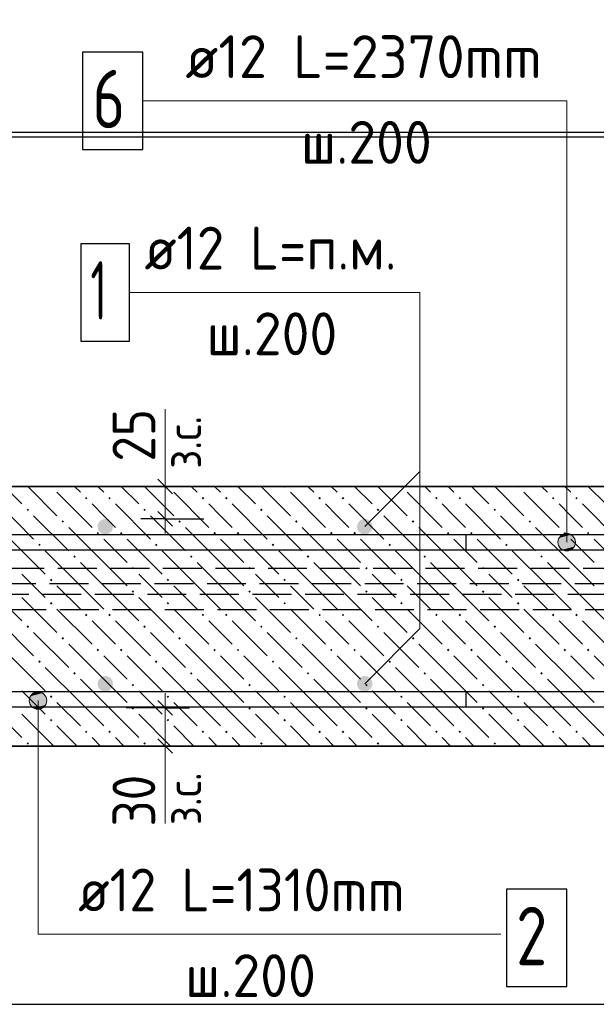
# Model space of a CAD drawing. Header units: millimetres. Extents: x 0 to 50400, y 0 to 35640.
# Tile 4 of 40: x 9207 to 12764, y 3134 to 9202. Entities that reach past the tile are written whole.
import ezdxf

# ---------------------------------------------------------------- set-up
doc = ezdxf.new("R2010")
doc.units = ezdxf.units.MM
doc.linetypes.add('______2', pattern=[324, 240, -84])
for name, color, linetype, lineweight in [('Standard', 7, 'Continuous', 25), ('ЖБ Перекрытие нижний уровень с отделкой', 7, 'Continuous', 35), ('Размерная линия_ общее', 7, 'Continuous', 13)]:
    doc.layers.add(name, color=color, linetype=linetype, lineweight=lineweight)
doc.layers.add('Обрамление П-обр. равн.', color=7, linetype='Continuous', lineweight=25, true_color=0x5f1e0f)
doc.layers.add('Фоновоя арматура Х1', color=7, linetype='Continuous', lineweight=18, true_color=0x656565)
doc.layers.add('Стена фоновая арматура Х1', color=7, linetype='______2', true_color=0xa0a0a0)
doc.styles.add('ISOCPEUR', font='txt')

msp = doc.modelspace()

# ---------------------------------------------------------------- hatches: boundary and pattern name
at = {"layer": 'Standard', "linetype": 'Continuous', "lineweight": 13, "transparency": 33554687}
for points in [[(12527.1, 5981.7), (12635.1, 5981.7), (12627.5, 6008.7)], [(12527.1, 5981.7), (12627.5, 6008.7), (12534.6, 6008.7)], [(12534.6, 6008.7), (12627.5, 6008.7), (12608.1, 6028.1)], [(12534.6, 6008.7), (12608.1, 6028.1), (12554.1, 6028.1)], [(12554.1, 6028.1), (12608.1, 6028.1), (12581.1, 6035.7)], [(12534.6, 5954.7), (12635.1, 5981.7), (12527.1, 5981.7)], [(12534.6, 5954.7), (12627.5, 5954.7), (12635.1, 5981.7)], [(12554.1, 5935.3), (12627.5, 5954.7), (12534.6, 5954.7)], [(12554.1, 5935.3), (12608.1, 5935.3), (12627.5, 5954.7)], [(12608.1, 5935.3), (12554.1, 5935.3), (12581.1, 5927.7)], [(9347.5, 5052.2), (9293.5, 5052.2), (9274.1, 5032.7)], [(9347.5, 5052.2), (9274.1, 5032.7), (9367, 5032.7)], [(9293.5, 5052.2), (9347.5, 5052.2), (9320.5, 5059.7)], [(9367, 5032.7), (9274.1, 5032.7), (9266.5, 5005.7)], [(9367, 5032.7), (9266.5, 5005.7), (9374.5, 5005.7)], [(9374.5, 5005.7), (9266.5, 5005.7), (9274.1, 4978.7)], [(9374.5, 5005.7), (9274.1, 4978.7), (9367, 4978.7)], [(9367, 4978.7), (9274.1, 4978.7), (9293.5, 4959.3)], [(9367, 4978.7), (9293.5, 4959.3), (9347.5, 4959.3)], [(9347.5, 4959.3), (9293.5, 4959.3), (9320.5, 4951.7)]]:
    msp.add_hatch(color=7, dxfattribs=at).paths.add_polyline_path(points)
at = {"layer": 'ЖБ Перекрытие нижний уровень с отделкой', "linetype": 'Continuous', "lineweight": 18, "transparency": 33554687}
for points in [[(9393.7, 6325.4), (9394, 6325.7), (9408.9, 6325.7), (9409.3, 6325.4), (9401.5, 6317.6)], [(10113.7, 6325.4), (10114, 6325.7), (10128.9, 6325.7), (10129.3, 6325.4), (10121.5, 6317.6)], [(10833.7, 6325.4), (10834, 6325.7), (10848.9, 6325.7), (10849.3, 6325.4), (10841.5, 6317.6)], [(11553.7, 6325.4), (11554, 6325.7), (11568.9, 6325.7), (11569.3, 6325.4), (11561.5, 6317.6)], [(12273.7, 6325.4), (12274, 6325.7), (12288.9, 6325.7), (12289.3, 6325.4), (12281.5, 6317.6)], [(9609.7, 6253.4), (9617.5, 6261.2), (9625.3, 6253.4), (9617.5, 6245.6)], [(9753.7, 6253.4), (9761.5, 6261.2), (9769.3, 6253.4), (9761.5, 6245.6)], [(10329.7, 6253.4), (10337.5, 6261.2), (10345.3, 6253.4), (10337.5, 6245.6)], [(10473.7, 6253.4), (10481.5, 6261.2), (10489.3, 6253.4), (10481.5, 6245.6)], [(11049.7, 6253.4), (11057.5, 6261.2), (11065.3, 6253.4), (11057.5, 6245.6)], [(11193.7, 6253.4), (11201.5, 6261.2), (11209.3, 6253.4), (11201.5, 6245.6)], [(11769.7, 6253.4), (11777.5, 6261.2), (11785.3, 6253.4), (11777.5, 6245.6)], [(11913.7, 6253.4), (11921.5, 6261.2), (11929.3, 6253.4), (11921.5, 6245.6)], [(12489.7, 6253.4), (12497.5, 6261.2), (12505.3, 6253.4), (12497.5, 6245.6)], [(12633.7, 6253.4), (12641.5, 6261.2), (12649.3, 6253.4), (12641.5, 6245.6)], [(9249.7, 6181.4), (9257.5, 6189.2), (9265.3, 6181.4), (9257.5, 6173.6)], [(9969.7, 6181.4), (9977.5, 6189.2), (9985.3, 6181.4), (9977.5, 6173.6)], [(10689.7, 6181.4), (10697.5, 6189.2), (10705.3, 6181.4), (10697.5, 6173.6)], [(11409.7, 6181.4), (11417.5, 6189.2), (11425.3, 6181.4), (11417.5, 6173.6)], [(12129.7, 6181.4), (12137.5, 6189.2), (12145.3, 6181.4), (12137.5, 6173.6)], [(9465.7, 6109.4), (9473.5, 6117.2), (9481.3, 6109.4), (9473.5, 6101.6)], [(10185.7, 6109.4), (10193.5, 6117.2), (10201.3, 6109.4), (10193.5, 6101.6)], [(10905.7, 6109.4), (10913.5, 6117.2), (10921.3, 6109.4), (10913.5, 6101.6)], [(11625.7, 6109.4), (11633.5, 6117.2), (11641.3, 6109.4), (11633.5, 6101.6)], [(12345.7, 6109.4), (12353.5, 6117.2), (12361.3, 6109.4), (12353.5, 6101.6)], [(9681.7, 6037.4), (9689.5, 6045.2), (9697.3, 6037.4), (9689.5, 6029.6)], [(9825.7, 6037.4), (9833.5, 6045.2), (9841.3, 6037.4), (9833.5, 6029.6)], [(10401.7, 6037.4), (10409.5, 6045.2), (10417.3, 6037.4), (10409.5, 6029.6)], [(10545.7, 6037.4), (10553.5, 6045.2), (10561.3, 6037.4), (10553.5, 6029.6)], [(11121.7, 6037.4), (11129.5, 6045.2), (11137.3, 6037.4), (11129.5, 6029.6)], [(11265.7, 6037.4), (11273.5, 6045.2), (11281.3, 6037.4), (11273.5, 6029.6)], [(11841.7, 6037.4), (11849.5, 6045.2), (11857.3, 6037.4), (11849.5, 6029.6)], [(11985.7, 6037.4), (11993.5, 6045.2), (12001.3, 6037.4), (11993.5, 6029.6)], [(12561.7, 6037.4), (12569.5, 6045.2), (12577.3, 6037.4), (12569.5, 6029.6)], [(12705.7, 6037.4), (12713.5, 6045.2), (12721.3, 6037.4), (12713.5, 6029.6)], [(9321.7, 5965.4), (9329.5, 5973.2), (9337.3, 5965.4), (9329.5, 5957.6)], [(10041.7, 5965.4), (10049.5, 5973.2), (10057.3, 5965.4), (10049.5, 5957.6)], [(10761.7, 5965.4), (10769.5, 5973.2), (10777.3, 5965.4), (10769.5, 5957.6)], [(11481.7, 5965.4), (11489.5, 5973.2), (11497.3, 5965.4), (11489.5, 5957.6)], [(12201.7, 5965.4), (12209.5, 5973.2), (12217.3, 5965.4), (12209.5, 5957.6)], [(9537.7, 5893.4), (9545.5, 5901.2), (9553.3, 5893.4), (9545.5, 5885.6)], [(10257.7, 5893.4), (10265.5, 5901.2), (10273.3, 5893.4), (10265.5, 5885.6)], [(10977.7, 5893.4), (10985.5, 5901.2), (10993.3, 5893.4), (10985.5, 5885.6)], [(11697.7, 5893.4), (11705.5, 5901.2), (11713.3, 5893.4), (11705.5, 5885.6)], [(12417.7, 5893.4), (12425.5, 5901.2), (12433.3, 5893.4), (12425.5, 5885.6)], [(9897.7, 5821.4), (9905.5, 5829.2), (9913.3, 5821.4), (9905.5, 5813.6)], [(10617.7, 5821.4), (10625.5, 5829.2), (10633.3, 5821.4), (10625.5, 5813.6)], [(11337.7, 5821.4), (11345.5, 5829.2), (11353.3, 5821.4), (11345.5, 5813.6)], [(12057.7, 5821.4), (12065.5, 5829.2), (12073.3, 5821.4), (12065.5, 5813.6)], [(9393.7, 5749.4), (9401.5, 5757.2), (9409.3, 5749.4), (9401.5, 5741.6)], [(10113.7, 5749.4), (10121.5, 5757.2), (10129.3, 5749.4), (10121.5, 5741.6)], [(10833.7, 5749.4), (10841.5, 5757.2), (10849.3, 5749.4), (10841.5, 5741.6)], [(11553.7, 5749.4), (11561.5, 5757.2), (11569.3, 5749.4), (11561.5, 5741.6)], [(12273.7, 5749.4), (12281.5, 5757.2), (12289.3, 5749.4), (12281.5, 5741.6)], [(9897.7, 5677.4), (9905.5, 5685.2), (9913.3, 5677.4), (9905.5, 5669.6)], [(10617.7, 5677.4), (10625.5, 5685.2), (10633.3, 5677.4), (10625.5, 5669.6)], [(11337.7, 5677.4), (11345.5, 5685.2), (11353.3, 5677.4), (11345.5, 5669.6)], [(12057.7, 5677.4), (12065.5, 5685.2), (12073.3, 5677.4), (12065.5, 5669.6)], [(9393.7, 5605.4), (9401.5, 5613.2), (9409.3, 5605.4), (9401.5, 5597.6)], [(10113.7, 5605.4), (10121.5, 5613.2), (10129.3, 5605.4), (10121.5, 5597.6)], [(10833.7, 5605.4), (10841.5, 5613.2), (10849.3, 5605.4), (10841.5, 5597.6)], [(11553.7, 5605.4), (11561.5, 5613.2), (11569.3, 5605.4), (11561.5, 5597.6)], [(12273.7, 5605.4), (12281.5, 5613.2), (12289.3, 5605.4), (12281.5, 5597.6)], [(9609.7, 5533.4), (9617.5, 5541.2), (9625.3, 5533.4), (9617.5, 5525.6)], [(9753.7, 5533.4), (9761.5, 5541.2), (9769.3, 5533.4), (9761.5, 5525.6)], [(10329.7, 5533.4), (10337.5, 5541.2), (10345.3, 5533.4), (10337.5, 5525.6)], [(10473.7, 5533.4), (10481.5, 5541.2), (10489.3, 5533.4), (10481.5, 5525.6)], [(11049.7, 5533.4), (11057.5, 5541.2), (11065.3, 5533.4), (11057.5, 5525.6)], [(11193.7, 5533.4), (11201.5, 5541.2), (11209.3, 5533.4), (11201.5, 5525.6)], [(11769.7, 5533.4), (11777.5, 5541.2), (11785.3, 5533.4), (11777.5, 5525.6)], [(11913.7, 5533.4), (11921.5, 5541.2), (11929.3, 5533.4), (11921.5, 5525.6)], [(12489.7, 5533.4), (12497.5, 5541.2), (12505.3, 5533.4), (12497.5, 5525.6)], [(12633.7, 5533.4), (12641.5, 5541.2), (12649.3, 5533.4), (12641.5, 5525.6)], [(9249.7, 5461.4), (9257.5, 5469.2), (9265.3, 5461.4), (9257.5, 5453.6)], [(9969.7, 5461.4), (9977.5, 5469.2), (9985.3, 5461.4), (9977.5, 5453.6)], [(10689.7, 5461.4), (10697.5, 5469.2), (10705.3, 5461.4), (10697.5, 5453.6)], [(11409.7, 5461.4), (11417.5, 5469.2), (11425.3, 5461.4), (11417.5, 5453.6)], [(12129.7, 5461.4), (12137.5, 5469.2), (12145.3, 5461.4), (12137.5, 5453.6)], [(9465.7, 5389.4), (9473.5, 5397.2), (9481.3, 5389.4), (9473.5, 5381.6)], [(10185.7, 5389.4), (10193.5, 5397.2), (10201.3, 5389.4), (10193.5, 5381.6)], [(10905.7, 5389.4), (10913.5, 5397.2), (10921.3, 5389.4), (10913.5, 5381.6)], [(11625.7, 5389.4), (11633.5, 5397.2), (11641.3, 5389.4), (11633.5, 5381.6)], [(12345.7, 5389.4), (12353.5, 5397.2), (12361.3, 5389.4), (12353.5, 5381.6)], [(9681.7, 5317.4), (9689.5, 5325.2), (9697.3, 5317.4), (9689.5, 5309.6)], [(9825.7, 5317.4), (9833.5, 5325.2), (9841.3, 5317.4), (9833.5, 5309.6)], [(10401.7, 5317.4), (10409.5, 5325.2), (10417.3, 5317.4), (10409.5, 5309.6)], [(10545.7, 5317.4), (10553.5, 5325.2), (10561.3, 5317.4), (10553.5, 5309.6)], [(11121.7, 5317.4), (11129.5, 5325.2), (11137.3, 5317.4), (11129.5, 5309.6)], [(11265.7, 5317.4), (11273.5, 5325.2), (11281.3, 5317.4), (11273.5, 5309.6)], [(11841.7, 5317.4), (11849.5, 5325.2), (11857.3, 5317.4), (11849.5, 5309.6)], [(11985.7, 5317.4), (11993.5, 5325.2), (12001.3, 5317.4), (11993.5, 5309.6)], [(12561.7, 5317.4), (12569.5, 5325.2), (12577.3, 5317.4), (12569.5, 5309.6)], [(12705.7, 5317.4), (12713.5, 5325.2), (12721.3, 5317.4), (12713.5, 5309.6)], [(9321.7, 5245.4), (9329.5, 5253.2), (9337.3, 5245.4), (9329.5, 5237.6)], [(10041.7, 5245.4), (10049.5, 5253.2), (10057.3, 5245.4), (10049.5, 5237.6)], [(10761.7, 5245.4), (10769.5, 5253.2), (10777.3, 5245.4), (10769.5, 5237.6)], [(11481.7, 5245.4), (11489.5, 5253.2), (11497.3, 5245.4), (11489.5, 5237.6)], [(12201.7, 5245.4), (12209.5, 5253.2), (12217.3, 5245.4), (12209.5, 5237.6)], [(9537.7, 5173.4), (9545.5, 5181.2), (9553.3, 5173.4), (9545.5, 5165.6)], [(10257.7, 5173.4), (10265.5, 5181.2), (10273.3, 5173.4), (10265.5, 5165.6)], [(10977.7, 5173.4), (10985.5, 5181.2), (10993.3, 5173.4), (10985.5, 5165.6)], [(11697.7, 5173.4), (11705.5, 5181.2), (11713.3, 5173.4), (11705.5, 5165.6)], [(12417.7, 5173.4), (12425.5, 5181.2), (12433.3, 5173.4), (12425.5, 5165.6)], [(9897.7, 5101.4), (9905.5, 5109.2), (9913.3, 5101.4), (9905.5, 5093.6)], [(10617.7, 5101.4), (10625.5, 5109.2), (10633.3, 5101.4), (10625.5, 5093.6)], [(11337.7, 5101.4), (11345.5, 5109.2), (11353.3, 5101.4), (11345.5, 5093.6)], [(12057.7, 5101.4), (12065.5, 5109.2), (12073.3, 5101.4), (12065.5, 5093.6)], [(9393.7, 5029.4), (9401.5, 5037.2), (9409.3, 5029.4), (9401.5, 5021.6)], [(10113.7, 5029.4), (10121.5, 5037.2), (10129.3, 5029.4), (10121.5, 5021.6)], [(10833.7, 5029.4), (10841.5, 5037.2), (10849.3, 5029.4), (10841.5, 5021.6)], [(11553.7, 5029.4), (11561.5, 5037.2), (11569.3, 5029.4), (11561.5, 5021.6)], [(12273.7, 5029.4), (12281.5, 5037.2), (12289.3, 5029.4), (12281.5, 5021.6)], [(9897.7, 4957.4), (9905.5, 4965.2), (9913.3, 4957.4), (9905.5, 4949.6)], [(10617.7, 4957.4), (10625.5, 4965.2), (10633.3, 4957.4), (10625.5, 4949.6)], [(11337.7, 4957.4), (11345.5, 4965.2), (11353.3, 4957.4), (11345.5, 4949.6)], [(12057.7, 4957.4), (12065.5, 4965.2), (12073.3, 4957.4), (12065.5, 4949.6)], [(9393.7, 4885.4), (9401.5, 4893.2), (9409.3, 4885.4), (9401.5, 4877.6)], [(10113.7, 4885.4), (10121.5, 4893.2), (10129.3, 4885.4), (10121.5, 4877.6)], [(10833.7, 4885.4), (10841.5, 4893.2), (10849.3, 4885.4), (10841.5, 4877.6)], [(11553.7, 4885.4), (11561.5, 4893.2), (11569.3, 4885.4), (11561.5, 4877.6)], [(12273.7, 4885.4), (12281.5, 4893.2), (12289.3, 4885.4), (12281.5, 4877.6)], [(9609.7, 4813.4), (9617.5, 4821.2), (9625.3, 4813.4), (9617.5, 4805.6)], [(9753.7, 4813.4), (9761.5, 4821.2), (9769.3, 4813.4), (9761.5, 4805.6)], [(10329.7, 4813.4), (10337.5, 4821.2), (10345.3, 4813.4), (10337.5, 4805.6)], [(10473.7, 4813.4), (10481.5, 4821.2), (10489.3, 4813.4), (10481.5, 4805.6)], [(11049.7, 4813.4), (11057.5, 4821.2), (11065.3, 4813.4), (11057.5, 4805.6)], [(11193.7, 4813.4), (11201.5, 4821.2), (11209.3, 4813.4), (11201.5, 4805.6)], [(11769.7, 4813.4), (11777.5, 4821.2), (11785.3, 4813.4), (11777.5, 4805.6)], [(11913.7, 4813.4), (11921.5, 4821.2), (11929.3, 4813.4), (11921.5, 4805.6)], [(12489.7, 4813.4), (12497.5, 4821.2), (12505.3, 4813.4), (12497.5, 4805.6)], [(12633.7, 4813.4), (12641.5, 4821.2), (12649.3, 4813.4), (12641.5, 4805.6)], [(9249.7, 4741.4), (9257.5, 4749.2), (9265.3, 4741.4), (9257.5, 4733.6)], [(9969.7, 4741.4), (9977.5, 4749.2), (9985.3, 4741.4), (9977.5, 4733.6)], [(10689.7, 4741.4), (10697.5, 4749.2), (10705.3, 4741.4), (10697.5, 4733.6)], [(11409.7, 4741.4), (11417.5, 4749.2), (11425.3, 4741.4), (11417.5, 4733.6)], [(12129.7, 4741.4), (12137.5, 4749.2), (12145.3, 4741.4), (12137.5, 4733.6)]]:
    msp.add_hatch(color=7, dxfattribs=at).paths.add_polyline_path(points, flags=16)
at = {"layer": 'Фоновоя арматура Х1', "linetype": 'Continuous', "lineweight": 18, "transparency": 33554687}
for points in [[(9783.1, 6077.7), (9779.5, 6096.1), (9769.1, 6111.7), (9753.5, 6122.1), (9735.1, 6125.7), (9716.8, 6122.1), (9701.2, 6111.7), (9690.8, 6096.1), (9687.1, 6077.7), (9690.8, 6059.3), (9701.2, 6043.8), (9716.8, 6033.4), (9735.1, 6029.7), (9753.5, 6033.4), (9769.1, 6043.8), (9779.5, 6059.3)], [(11383.1, 6077.7), (11379.5, 6096.1), (11369.1, 6111.7), (11353.5, 6122.1), (11335.1, 6125.7), (11316.8, 6122.1), (11301.2, 6111.7), (11290.8, 6096.1), (11287.1, 6077.7), (11290.8, 6059.3), (11301.2, 6043.8), (11316.8, 6033.4), (11335.1, 6029.7), (11353.5, 6033.4), (11369.1, 6043.8), (11379.5, 6059.3)], [(9783.1, 5109.7), (9779.5, 5128.1), (9769.1, 5143.7), (9753.5, 5154.1), (9735.1, 5157.7), (9716.8, 5154.1), (9701.2, 5143.7), (9690.8, 5128.1), (9687.1, 5109.7), (9690.8, 5091.3), (9701.2, 5075.8), (9716.8, 5065.4), (9735.1, 5061.7), (9753.5, 5065.4), (9769.1, 5075.8), (9779.5, 5091.3)], [(11383.1, 5109.7), (11379.5, 5128.1), (11369.1, 5143.7), (11353.5, 5154.1), (11335.1, 5157.7), (11316.8, 5154.1), (11301.2, 5143.7), (11290.8, 5128.1), (11287.1, 5109.7), (11290.8, 5091.3), (11301.2, 5075.8), (11316.8, 5065.4), (11335.1, 5061.7), (11353.5, 5065.4), (11369.1, 5075.8), (11379.5, 5091.3)]]:
    msp.add_hatch(color=7, dxfattribs=at).paths.add_polyline_path(points)

# ---------------------------------------------------------------- linework, layer by layer
at = {"layer": 'Standard', "color": 7, "linetype": 'Continuous', "lineweight": 13, "transparency": 33554687}
for p, q in [((10103.8, 6325.7), (10103.8, 6802.6)), ((12581.1, 6035.7), (12581.1, 6035.7)), ((12527.1, 5981.7), (12527.1, 5981.7)), ((12635.1, 5981.7), (12635.1, 5981.7)), ((12581.1, 5927.7), (12581.1, 5927.7)), ((9320.5, 5059.7), (9320.5, 5059.7)), ((9266.5, 5005.7), (9266.5, 5005.7)), ((9374.5, 5005.7), (9374.5, 5005.7)), ((9320.5, 4951.7), (9320.5, 4951.7)), ((10103.8, 4725.7), (10103.8, 4248.8))]:
    msp.add_line(p, q, dxfattribs=at)
at = {"layer": 'Standard', "color": 254, "linetype": 'Continuous', "lineweight": -3, "true_color": 0xc4c4ff, "transparency": 33554687}
for points in [[(5250.9, 8509.9), (15359.9, 8509.9), (15359.9, 14101.9), (5250.9, 14101.9), (5250.9, 8509.9)], [(6023.1, 3133.7), (21844.1, 3133.7), (21844.1, 8477.7), (6023.1, 8477.7), (6023.1, 3133.7)]]:
    msp.add_lwpolyline(points, dxfattribs=at)
at = {"layer": 'Standard', "color": 7, "linetype": 'Continuous', "lineweight": 13, "transparency": 33554687}
for points in [[(12581.1, 5981.7), (12581.1, 8701.7), (9967.1, 8701.7)], [(11335.1, 6077.7), (11674.5, 6417.1), (11674.5, 7521.7), (9884.4, 7521.7)], [(11335.1, 5109.7), (11674.5, 5449.1), (11674.5, 6577.1)], [(9320.5, 5005.7), (9320.5, 3565.7), (12174.5, 3565.7)]]:
    msp.add_lwpolyline(points, dxfattribs=at)
for centre in [(12581.1, 5981.7), (9320.5, 5005.7)]:
    msp.add_circle(centre, 54, dxfattribs=at)
at = {"layer": 'ЖБ Перекрытие нижний уровень с отделкой', "color": 7, "linetype": 'Continuous', "lineweight": 35, "transparency": 33554687}
for p, q in [((14823.1, 6325.7), (6823.1, 6325.7)), ((8823.1, 4725.7), (16423.1, 4725.7))]:
    msp.add_line(p, q, dxfattribs=at)
at = {"layer": 'ЖБ Перекрытие нижний уровень с отделкой', "color": 9, "linetype": 'Continuous', "lineweight": 18, "true_color": 0xc7c7c7, "transparency": 33554687}
for p, q in [((9113.1, 6325.7), (9221.5, 6217.4)), ((9257.1, 6325.7), (9437.5, 6145.4)), ((9545.1, 6325.7), (9581.5, 6289.4)), ((9689.1, 6325.7), (9725.5, 6289.4)), ((9833.1, 6325.7), (9941.5, 6217.4)), ((9977.1, 6325.7), (10157.5, 6145.4)), ((10265.1, 6325.7), (10301.5, 6289.4)), ((10409.1, 6325.7), (10445.5, 6289.4)), ((10553.1, 6325.7), (10661.5, 6217.4)), ((10697.1, 6325.7), (10877.5, 6145.4)), ((10985.1, 6325.7), (11021.5, 6289.4)), ((11129.1, 6325.7), (11165.5, 6289.4)), ((11273.1, 6325.7), (11381.5, 6217.4)), ((11417.1, 6325.7), (11597.5, 6145.4)), ((11705.1, 6325.7), (11741.5, 6289.4)), ((11849.1, 6325.7), (11885.5, 6289.4)), ((11993.1, 6325.7), (12101.5, 6217.4)), ((12137.1, 6325.7), (12317.5, 6145.4)), ((12425.1, 6325.7), (12461.5, 6289.4)), ((12569.1, 6325.7), (12605.5, 6289.4)), ((12713.1, 6325.7), (12821.5, 6217.4)), ((9437.5, 6289.4), (9653.5, 6073.4)), ((10157.5, 6289.4), (10373.5, 6073.4)), ((10877.5, 6289.4), (11093.5, 6073.4)), ((11597.5, 6289.4), (11813.5, 6073.4)), ((12317.5, 6289.4), (12533.5, 6073.4)), ((9077.5, 6217.4), (9293.5, 6001.4)), ((9725.5, 6145.4), (9653.5, 6217.4)), ((9797.5, 6217.4), (10013.5, 6001.4)), ((10445.5, 6145.4), (10373.5, 6217.4)), ((10517.5, 6217.4), (10733.5, 6001.4)), ((11165.5, 6145.4), (11093.5, 6217.4)), ((11237.5, 6217.4), (11453.5, 6001.4)), ((11885.5, 6145.4), (11813.5, 6217.4)), ((11957.5, 6217.4), (12173.5, 6001.4)), ((12605.5, 6145.4), (12533.5, 6217.4)), ((12677.5, 6217.4), (12893.5, 6001.4)), ((9293.5, 6145.4), (9509.5, 5929.4)), ((9797.5, 6073.4), (9725.5, 6145.4)), ((10013.5, 6145.4), (10229.5, 5929.4)), ((10517.5, 6073.4), (10445.5, 6145.4)), ((10733.5, 6145.4), (10949.5, 5929.4)), ((11237.5, 6073.4), (11165.5, 6145.4)), ((11453.5, 6145.4), (11669.5, 5929.4)), ((11957.5, 6073.4), (11885.5, 6145.4)), ((12173.5, 6145.4), (12389.5, 5929.4)), ((12677.5, 6073.4), (12605.5, 6145.4)), ((9725.5, 5857.4), (9509.5, 6073.4)), ((10445.5, 5857.4), (10229.5, 6073.4)), ((11165.5, 5857.4), (10949.5, 6073.4)), ((11885.5, 5857.4), (11669.5, 6073.4)), ((12605.5, 5857.4), (12389.5, 6073.4)), ((9149.5, 6001.4), (9365.5, 5785.4)), ((9725.5, 6001.4), (9869.5, 5857.4)), ((9869.5, 6001.4), (10085.5, 5785.4)), ((10445.5, 6001.4), (10589.5, 5857.4)), ((10589.5, 6001.4), (10805.5, 5785.4)), ((11165.5, 6001.4), (11309.5, 5857.4)), ((11309.5, 6001.4), (11525.5, 5785.4)), ((11885.5, 6001.4), (12029.5, 5857.4)), ((12029.5, 6001.4), (12245.5, 5785.4)), ((12605.5, 6001.4), (12749.5, 5857.4)), ((12749.5, 6001.4), (12965.5, 5785.4)), ((9581.5, 5713.4), (9365.5, 5929.4)), ((10301.5, 5713.4), (10085.5, 5929.4)), ((11021.5, 5713.4), (10805.5, 5929.4)), ((11741.5, 5713.4), (11525.5, 5929.4)), ((12461.5, 5713.4), (12245.5, 5929.4)), ((9581.5, 5857.4), (9725.5, 5713.4)), ((9725.5, 5857.4), (9869.5, 5713.4)), ((10301.5, 5857.4), (10445.5, 5713.4)), ((10445.5, 5857.4), (10589.5, 5713.4)), ((11021.5, 5857.4), (11165.5, 5713.4)), ((11165.5, 5857.4), (11309.5, 5713.4)), ((11741.5, 5857.4), (11885.5, 5713.4)), ((11885.5, 5857.4), (12029.5, 5713.4)), ((12461.5, 5857.4), (12605.5, 5713.4)), ((12605.5, 5857.4), (12749.5, 5713.4)), ((9293.5, 5713.4), (9221.5, 5785.4)), ((10013.5, 5713.4), (9941.5, 5785.4)), ((10733.5, 5713.4), (10661.5, 5785.4)), ((11453.5, 5713.4), (11381.5, 5785.4)), ((12173.5, 5713.4), (12101.5, 5785.4)), ((9005.5, 5713.4), (9221.5, 5497.4)), ((9365.5, 5641.4), (9293.5, 5713.4)), ((9437.5, 5713.4), (9581.5, 5569.4)), ((9581.5, 5713.4), (9725.5, 5569.4)), ((9725.5, 5713.4), (9941.5, 5497.4)), ((10085.5, 5641.4), (10013.5, 5713.4)), ((10157.5, 5713.4), (10301.5, 5569.4)), ((10301.5, 5713.4), (10445.5, 5569.4)), ((10445.5, 5713.4), (10661.5, 5497.4)), ((10805.5, 5641.4), (10733.5, 5713.4)), ((10877.5, 5713.4), (11021.5, 5569.4)), ((11021.5, 5713.4), (11165.5, 5569.4)), ((11165.5, 5713.4), (11381.5, 5497.4)), ((11525.5, 5641.4), (11453.5, 5713.4)), ((11597.5, 5713.4), (11741.5, 5569.4)), ((11741.5, 5713.4), (11885.5, 5569.4)), ((11885.5, 5713.4), (12101.5, 5497.4)), ((12245.5, 5641.4), (12173.5, 5713.4)), ((12317.5, 5713.4), (12461.5, 5569.4)), ((12461.5, 5713.4), (12605.5, 5569.4)), ((12605.5, 5713.4), (12821.5, 5497.4)), ((9221.5, 5641.4), (9437.5, 5425.4)), ((9941.5, 5641.4), (10157.5, 5425.4)), ((10661.5, 5641.4), (10877.5, 5425.4)), ((11381.5, 5641.4), (11597.5, 5425.4)), ((12101.5, 5641.4), (12317.5, 5425.4)), ((9437.5, 5569.4), (9653.5, 5353.4)), ((10157.5, 5569.4), (10373.5, 5353.4)), ((10877.5, 5569.4), (11093.5, 5353.4)), ((11597.5, 5569.4), (11813.5, 5353.4)), ((12317.5, 5569.4), (12533.5, 5353.4)), ((9077.5, 5497.4), (9293.5, 5281.4)), ((9725.5, 5425.4), (9653.5, 5497.4)), ((9797.5, 5497.4), (10013.5, 5281.4)), ((10445.5, 5425.4), (10373.5, 5497.4)), ((10517.5, 5497.4), (10733.5, 5281.4)), ((11165.5, 5425.4), (11093.5, 5497.4)), ((11237.5, 5497.4), (11453.5, 5281.4)), ((11885.5, 5425.4), (11813.5, 5497.4)), ((11957.5, 5497.4), (12173.5, 5281.4)), ((12605.5, 5425.4), (12533.5, 5497.4)), ((12677.5, 5497.4), (12893.5, 5281.4)), ((9293.5, 5425.4), (9509.5, 5209.4)), ((9797.5, 5353.4), (9725.5, 5425.4)), ((10013.5, 5425.4), (10229.5, 5209.4)), ((10517.5, 5353.4), (10445.5, 5425.4)), ((10733.5, 5425.4), (10949.5, 5209.4)), ((11237.5, 5353.4), (11165.5, 5425.4)), ((11453.5, 5425.4), (11669.5, 5209.4)), ((11957.5, 5353.4), (11885.5, 5425.4)), ((12173.5, 5425.4), (12389.5, 5209.4)), ((12677.5, 5353.4), (12605.5, 5425.4)), ((9725.5, 5137.4), (9509.5, 5353.4)), ((10445.5, 5137.4), (10229.5, 5353.4)), ((11165.5, 5137.4), (10949.5, 5353.4)), ((11885.5, 5137.4), (11669.5, 5353.4)), ((12605.5, 5137.4), (12389.5, 5353.4)), ((9149.5, 5281.4), (9365.5, 5065.4)), ((9725.5, 5281.4), (9869.5, 5137.4)), ((9869.5, 5281.4), (10085.5, 5065.4)), ((10445.5, 5281.4), (10589.5, 5137.4)), ((10589.5, 5281.4), (10805.5, 5065.4)), ((11165.5, 5281.4), (11309.5, 5137.4)), ((11309.5, 5281.4), (11525.5, 5065.4)), ((11885.5, 5281.4), (12029.5, 5137.4)), ((12029.5, 5281.4), (12245.5, 5065.4)), ((12605.5, 5281.4), (12749.5, 5137.4)), ((12749.5, 5281.4), (12965.5, 5065.4)), ((9581.5, 4993.4), (9365.5, 5209.4)), ((10301.5, 4993.4), (10085.5, 5209.4)), ((11021.5, 4993.4), (10805.5, 5209.4)), ((11741.5, 4993.4), (11525.5, 5209.4)), ((12461.5, 4993.4), (12245.5, 5209.4)), ((9581.5, 5137.4), (9725.5, 4993.4)), ((9725.5, 5137.4), (9869.5, 4993.4)), ((10301.5, 5137.4), (10445.5, 4993.4)), ((10445.5, 5137.4), (10589.5, 4993.4)), ((11021.5, 5137.4), (11165.5, 4993.4)), ((11165.5, 5137.4), (11309.5, 4993.4)), ((11741.5, 5137.4), (11885.5, 4993.4)), ((11885.5, 5137.4), (12029.5, 4993.4)), ((12461.5, 5137.4), (12605.5, 4993.4)), ((12605.5, 5137.4), (12749.5, 4993.4)), ((9293.5, 4993.4), (9221.5, 5065.4)), ((10013.5, 4993.4), (9941.5, 5065.4)), ((10733.5, 4993.4), (10661.5, 5065.4)), ((11453.5, 4993.4), (11381.5, 5065.4)), ((12173.5, 4993.4), (12101.5, 5065.4)), ((9005.5, 4993.4), (9221.5, 4777.4)), ((9365.5, 4921.4), (9293.5, 4993.4)), ((9437.5, 4993.4), (9581.5, 4849.4)), ((9581.5, 4993.4), (9725.5, 4849.4)), ((9725.5, 4993.4), (9941.5, 4777.4)), ((10085.5, 4921.4), (10013.5, 4993.4)), ((10157.5, 4993.4), (10301.5, 4849.4)), ((10301.5, 4993.4), (10445.5, 4849.4)), ((10445.5, 4993.4), (10661.5, 4777.4)), ((10805.5, 4921.4), (10733.5, 4993.4)), ((10877.5, 4993.4), (11021.5, 4849.4)), ((11021.5, 4993.4), (11165.5, 4849.4)), ((11165.5, 4993.4), (11381.5, 4777.4)), ((11525.5, 4921.4), (11453.5, 4993.4)), ((11597.5, 4993.4), (11741.5, 4849.4)), ((11741.5, 4993.4), (11885.5, 4849.4)), ((11885.5, 4993.4), (12101.5, 4777.4)), ((12245.5, 4921.4), (12173.5, 4993.4)), ((12317.5, 4993.4), (12461.5, 4849.4)), ((12461.5, 4993.4), (12605.5, 4849.4)), ((12605.5, 4993.4), (12821.5, 4777.4)), ((9221.5, 4921.4), (9417.1, 4725.7)), ((9941.5, 4921.4), (10137.1, 4725.7)), ((10661.5, 4921.4), (10857.1, 4725.7)), ((11381.5, 4921.4), (11577.1, 4725.7)), ((12101.5, 4921.4), (12297.1, 4725.7)), ((9437.5, 4849.4), (9561.1, 4725.7)), ((10157.5, 4849.4), (10281.1, 4725.7)), ((10877.5, 4849.4), (11001.1, 4725.7)), ((11597.5, 4849.4), (11721.1, 4725.7)), ((12317.5, 4849.4), (12441.1, 4725.7)), ((9705.1, 4725.7), (9653.5, 4777.4)), ((9797.5, 4777.4), (9849.1, 4725.7)), ((10425.1, 4725.7), (10373.5, 4777.4)), ((10517.5, 4777.4), (10569.1, 4725.7)), ((11145.1, 4725.7), (11093.5, 4777.4)), ((11237.5, 4777.4), (11289.1, 4725.7)), ((11865.1, 4725.7), (11813.5, 4777.4)), ((11957.5, 4777.4), (12009.1, 4725.7)), ((12585.1, 4725.7), (12533.5, 4777.4)), ((12677.5, 4777.4), (12729.1, 4725.7))]:
    msp.add_line(p, q, dxfattribs=at)
at = {"layer": 'Обрамление П-обр. равн.', "color": 7, "linetype": 'Continuous', "lineweight": 25, "transparency": 33554687}
for points in [[(9595.1, 8401.7), (9967.1, 8401.7), (9967.1, 9001.7), (9595.1, 9001.7), (9595.1, 8401.7)], [(12209.1, 3242.5), (12581.1, 3242.5), (12581.1, 3842.5), (12209.1, 3842.5), (12209.1, 3242.5)]]:
    msp.add_lwpolyline(points, dxfattribs=at)
at = {"layer": 'Обрамление П-обр. равн.', "color": 38, "linetype": 'Continuous', "lineweight": 25, "true_color": 0x5f1e0f, "transparency": 33554687}
for points in [[(7087.1, 6029.7), (15948.9, 6029.7)], [(15942.3, 5933.7), (7087.1, 5933.7), (7087.1, 6029.7)], [(7337.3, 6029.7), (11959.1, 6029.7), (11959.1, 5933.7)], [(11959.1, 5933.7), (7344, 5933.7)], [(15948.9, 4965.7), (7087.1, 4965.7), (7087.1, 5061.7), (15942.3, 5061.7)], [(7344, 5061.7), (11959.1, 5061.7), (11959.1, 4965.7), (7337.3, 4965.7)]]:
    msp.add_lwpolyline(points, dxfattribs=at)
at = {"layer": 'Размерная линия_ общее', "color": 7, "linetype": 'Continuous', "lineweight": 13, "transparency": 33554687}
for p, q in [((10103.8, 6325.7), (10103.8, 6415.7)), ((10103.8, 6125.7), (10103.8, 6325.7)), ((10103.8, 6125.7), (10103.8, 6035.7)), ((10103.8, 4961.7), (10103.8, 5051.7)), ((10103.8, 4961.7), (10103.8, 4725.7)), ((10103.8, 4725.7), (10103.8, 4635.7))]:
    msp.add_line(p, q, dxfattribs=at)
at = {"layer": 'Размерная линия_ общее', "color": 253, "linetype": 'Continuous', "lineweight": -3, "true_color": 0xa0a0a0, "transparency": 33554687}
for p, q in [((10103.8, 6325.7), (9953.8, 6325.7)), ((10103.8, 6325.7), (10253.8, 6325.7)), ((10103.8, 6325.7), (10501.7, 6325.7)), ((10103.8, 6125.7), (9953.8, 6125.7)), ((10103.8, 6125.7), (10253.8, 6125.7)), ((10103.8, 6125.7), (10343.8, 6125.7)), ((10103.8, 4961.7), (9863.8, 4961.7)), ((10103.8, 4961.7), (9953.8, 4961.7)), ((10103.8, 4961.7), (10253.8, 4961.7)), ((10103.8, 4725.7), (9953.8, 4725.7)), ((10103.8, 4725.7), (10253.8, 4725.7)), ((10103.8, 4725.7), (10501.7, 4725.7))]:
    msp.add_line(p, q, dxfattribs=at)
at = {"layer": 'Размерная линия_ общее', "color": 7, "linetype": 'Continuous', "lineweight": 25, "transparency": 33554687}
for p, q in [((10148.8, 6280.7), (10058.8, 6370.7)), ((10148.8, 6080.7), (10058.8, 6170.7)), ((10058.8, 5006.7), (10148.8, 4916.7)), ((10058.8, 4770.7), (10148.8, 4680.7))]:
    msp.add_line(p, q, dxfattribs=at)
at = {"layer": 'Стена фоновая арматура Х1', "color": 253, "linetype": '______2', "lineweight": -3, "true_color": 0xa0a0a0, "transparency": 33554687}
for points in [[(7175.1, 3885.7), (7175.1, 5821.7), (12871.1, 5821.7), (12871.1, 5725.7), (7271.1, 5725.7), (7271.1, 3885.7), (7175.1, 3885.7)], [(8375.1, 3885.7), (8375.1, 5661.7), (14231.1, 5661.7), (14231.1, 5565.7), (8471.1, 5565.7), (8471.1, 3885.7), (8375.1, 3885.7)]]:
    msp.add_lwpolyline(points, dxfattribs=at)
at = {"layer": 'Фоновоя арматура Х1', "color": 7, "linetype": 'Continuous', "lineweight": 25, "transparency": 33554687}
msp.add_lwpolyline([(9584.4, 7221.7), (9884.4, 7221.7), (9884.4, 7821.7), (9584.4, 7821.7), (9584.4, 7221.7)], dxfattribs=at)

# ---------------------------------------------------------------- texts
at = {"layer": 'Обрамление П-обр. равн.', "color": 7, "linetype": 'Continuous', "lineweight": 13, "transparency": 33554687, "attachment_point": 7, "style": 'ISOCPEUR'}
for s, insert, char_height, width in [('\\W0.96;ø12 L=2370mm ', (10229.9, 8842.5), 264, 2580.635), ('\\W0.78;6', (9655.1, 8533.7), 360, 391.676), ('\\W0.95;ш.200 ', (10942.7, 8314.5), 264, 1154.555), ('\\W0.92;ø12 L=1310mm ', (9568, 3706.5), 264, 2469.884), ('\\W0.78;2', (12269.1, 3374.5), 360, 391.688), ('\\W0.95;ш.200 ', (10228, 3178.5), 264, 1154.563)]:
    msp.add_mtext(s, dxfattribs=dict(at, insert=insert, char_height=char_height, width=width))
at = {"layer": 'Размерная линия_ общее', "color": 7, "linetype": 'Continuous', "lineweight": 25, "transparency": 33554687, "char_height": 264, "width": 484.709, "attachment_point": 7, "rotation": 90, "style": 'ISOCPEUR'}
for s, insert in [('\\W0.87;25', (10043.8, 6478.8)), ('\\W0.87;30', (10043.8, 4229.4))]:
    msp.add_mtext(s, dxfattribs=dict(at, insert=insert))
at = {"layer": 'Размерная линия_ общее', "color": 7, "linetype": 'Continuous', "lineweight": 18, "transparency": 33554687, "char_height": 216, "width": 496.738, "attachment_point": 7, "rotation": 90, "style": 'ISOCPEUR'}
for insert in [(10326.8, 6435.2), (10326.8, 4238.2)]:
    msp.add_mtext('\\W0.90;з.с.', dxfattribs=dict(at, insert=insert))
at = {"layer": 'Фоновоя арматура Х1', "color": 7, "linetype": 'Continuous', "lineweight": 13, "transparency": 33554687, "attachment_point": 7, "style": 'ISOCPEUR'}
for s, insert, char_height, width in [('\\W0.94;ø12 L=п.м. ', (9977.3, 7662.5), 264, 1918.984), ('\\W0.56;1', (9644.4, 7353.7), 360, 280), ('\\W0.95;ш.200 ', (10360.1, 7134.5), 264, 1154.555)]:
    msp.add_mtext(s, dxfattribs=dict(at, insert=insert, char_height=char_height, width=width))

doc.saveas('drawing.dxf')
